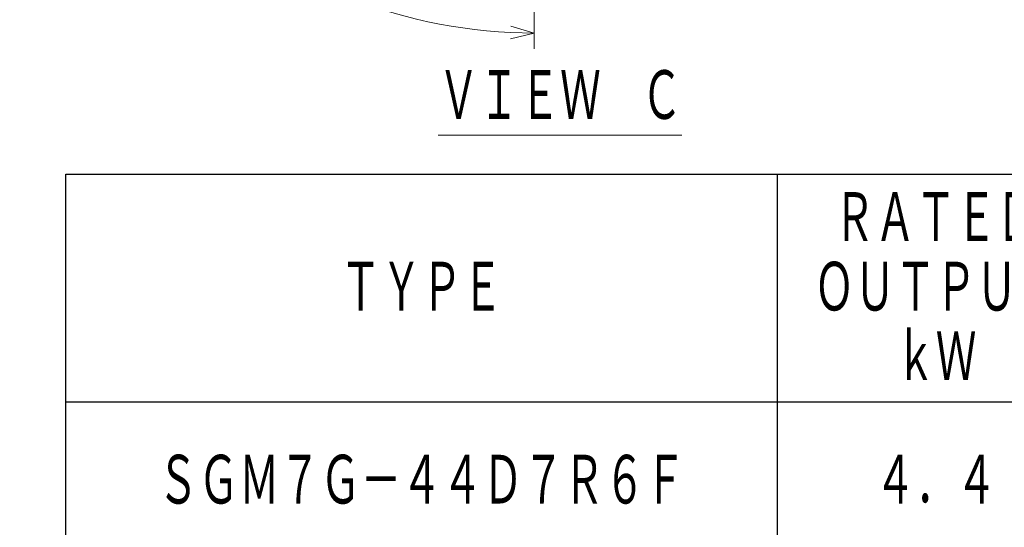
# Model space of a CAD drawing. Header units: millimetres. Extents: x 0 to 1300, y 0 to 891.
# Tile 6 of 124: x 486 to 673, y 96 to 193. Entities that reach past the tile are written whole.
import ezdxf

# ---------------------------------------------------------------- set-up
doc = ezdxf.new("R2010")
doc.units = ezdxf.units.MM
doc.header["$LTSCALE"] = 0.54643
doc.layers.add('NoLayerName_001', color=7, linetype='Continuous')
doc.styles.get("Standard").update_dxf_attribs({"font": 'txt', "bigfont": 'extfont2'})
doc.dimstyles.get("Standard").update_dxf_attribs({"dimtxt": 2.5, "dimasz": 2.5, "dimexe": 1, "dimexo": 1, "dimtad": 1, "dimdec": 3, "dimzin": 0, "dimdsep": 46, "dimtxsty": 'Standard', "dimcen": 2.5, "dimadec": 3, "dimazin": 0, "dimtfac": 0.75, "dimtdec": 3, "dimtmove": 0, "dimatfit": 3, "dimfxl": 1, "dimarcsym": 0})

# ---------------------------------------------------------------- blocks, each defined once
blk = doc.blocks.new('_OPEN30')
at = {"color": 0, "linetype": 'ByBlock', "lineweight": -2}
for p, q in [((-1, 0.267949), (0, 0)), ((0, 0), (-1, -0.267949)), ((0, 0), (-1, 0))]:
    blk.add_line(p, q, dxfattribs=at)
blk = doc.blocks.new('*D146')
at = {"layer": 'Defpoints', "color": 0}
for p in [(504.07, 284.92), (504.17, 284.92), (583.86, 257.46), (583.86, 257.36), (501.62, 237.45)]:
    blk.add_point(p, dxfattribs=at)
at = {"layer": 'NoLayerName_001', "color": 0, "linetype": 'Continuous', "lineweight": 13}
for p, q in [((501.07, 284.92), (485.9, 284.92)), ((583.86, 254.36), (583.86, 186.97))]:
    blk.add_line(p, q, dxfattribs=at)
blk.add_arc((583.86, 284.92), 94.95, 182.7156, 267.2844, dxfattribs=at)
at = {"layer": 'NoLayerName_001', "color": 0, "lineweight": 13, "xscale": 4.5, "yscale": 4.5, "zscale": 4.5}
for p, rotation in [((488.9, 284.92), 91.35779955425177), ((583.86, 189.97), 358.6422004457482)]:
    blk.add_blockref('_OPEN30', p, dxfattribs=dict(at, rotation=rotation))
at = {"layer": 'NoLayerName_001', "color": 0, "lineweight": 13, "insert": (522.64, 223.71), "char_height": 10.5, "attachment_point": 5, "rotation": 315}
blk.add_mtext('\\W0.8000;90%%d', dxfattribs=at)

msp = doc.modelspace()

# ---------------------------------------------------------------- linework, layer by layer
at = {"layer": 'NoLayerName_001', "color": 7, "linetype": 'Continuous', "lineweight": 25}
for p, q in [((495, 163.2), (1230, 163.2)), ((495, 90), (495, 163.2)), ((630, 90), (630, 163.2)), ((1230, 120), (495, 120))]:
    msp.add_line(p, q, dxfattribs=at)

# ---------------------------------------------------------------- texts
at = {"layer": 'NoLayerName_001', "color": 3, "lineweight": 13, "insert": (565.6564, 172.677), "char_height": 10.5, "attachment_point": 7}
msp.add_mtext('\\A1;\\W0.6667;\\LＶＩＥＷ\u3000Ｃ\\l', dxfattribs=at)
at = {"layer": 'NoLayerName_001', "color": 7, "lineweight": 13, "char_height": 10.5, "attachment_point": 5}
for s, insert in [('\\A1;\\W0.6667;ＲＡＴＥＤ', (660, 154.8)), ('\\A1;\\W0.6667;ＴＹＰＥ', (562.5, 141.6)), ('\\A1;\\W0.6667;ＯＵＴＰＵＴ', (660, 141.6)), ('\\A1;\\W0.6667;ｋＷ', (660, 128.4)), ('\\A1;\\W0.6667;ＳＧＭ７Ｇ－４４Ｄ７Ｒ６Ｆ', (562.5, 105)), ('\\A1;\\W0.6667;４．４', (660, 105))]:
    msp.add_mtext(s, dxfattribs=dict(at, insert=insert))

# ---------------------------------------------------------------- dimensions: what is measured, and where the dimension line sits
at = {"layer": 'NoLayerName_001', "color": 3, "linetype": 'Continuous', "lineweight": 13}
dim = msp.add_angular_dim_2l(base=(501.6249, 237.4453), line1=((583.8569, 257.3646), (583.8569, 257.4646)), line2=((504.0658, 284.922), (504.1658, 284.922)), text='\\W0.8000;<>', dimstyle='Standard', override={"dimtxt": 10.5, "dimasz": 4.5, "dimexe": 3, "dimexo": 3, "dimgap": 3, "dimblk": 'OPEN30', "dimclrd": 0, "dimclre": 0, "dimclrt": 0, "dimazin": 2, "dimtp": 0, "dimtm": 0, "dimlwd": 13, "dimlwe": 13}, dxfattribs=at)
dim.commit()
dim.dimension.update_dxf_attribs({"geometry": '*D146', "text_midpoint": (516.7148, 217.7798), "dimtype": 162})

doc.saveas('drawing.dxf')
